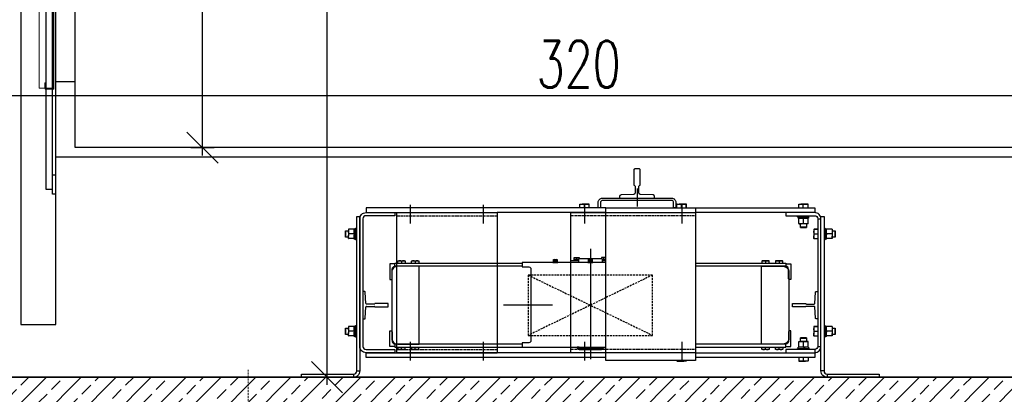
# Model space of a CAD drawing. Header units: millimetres. Extents: x -1096 to 3960, y -1899 to 666.
# Tile 19 of 75: x -382 to -129, y -55 to 41. Entities that reach past the tile are written whole.
import ezdxf
from ezdxf import colors
from ezdxf.entities.mleader import LeaderData, LeaderLine
from ezdxf.math import Vec2, Vec3

# ---------------------------------------------------------------- set-up
doc = ezdxf.new("R2010")
doc.units = ezdxf.units.MM
for name, pattern in [('HIDDENX2', [0.75, 0.5, -0.25]), ('ICAD_ISO03W100', [30, 12, -18]), ('ICAD_ISO10W100', [18.5, 12, -3, 0.5, -3])]:
    doc.linetypes.add(name, pattern=pattern)
doc.layers.add('A-KOMENTWYM - DETAL', color=30, linetype='Continuous', lineweight=5)
doc.layers.add('A-OPIS_det.', color=2, linetype='Continuous', lineweight=13)
for name, color, linetype in [('A-opis', 7, 'Continuous'), ('A-widok', 41, 'Continuous'), ('A-winda', 12, 'Continuous'), ('A-ściany', 140, 'Continuous')]:
    doc.layers.add(name, color=color, linetype=linetype)
doc.styles.add('Arch-Dim', font='romans.shx', dxfattribs={"width": 0.75})
doc.styles.add('TXT', font='romans.shx', dxfattribs={"width": 0.7})
doc.dimstyles.new('1-50', dxfattribs={"dimtxt": 12, "dimasz": 8, "dimexe": 3, "dimexo": 0, "dimgap": 2, "dimtad": 1, "dimrnd": 0.5, "dimzin": 12, "dimdsep": 46, "dimtxsty": 'TXT', "dimblk": 'OBLIQUE', "dimcen": 0.125, "dimdle": 2, "dimclrd": 256, "dimclre": 256, "dimclrt": 7, "dimazin": 0, "dimtfac": 1, "dimtix": 1, "dimtmove": 1, "dimatfit": 2, "dimfxl": 3, "dimfxlon": 1, "dimtvp": 10, "dimtolj": 1, "dimtzin": 0, "dimarcsym": 0})

# ---------------------------------------------------------------- blocks, each defined once
blk = doc.blocks.new('_Oblique')
at = {"color": 0, "linetype": 'ByBlock', "lineweight": -2}
blk.add_line((-0.5, -0.5), (0.5, 0.5), dxfattribs=at)
blk = doc.blocks.new('*D1596')
at = {"layer": 'A-KOMENTWYM - DETAL', "lineweight": -2}
for p, q in [((93.26, -202), (93.26, -48)), ((90.26, -50), (96.26, -50)), ((90.26, -200), (96.26, -200))]:
    blk.add_line(p, q, dxfattribs=at)
at = {"layer": 'Defpoints', "color": 0}
for p in [(60.5, -50), (93.26, -50), (60.5, -200)]:
    blk.add_point(p, dxfattribs=at)
at = {"layer": 'A-KOMENTWYM - DETAL', "lineweight": -2, "xscale": 8, "yscale": 8, "zscale": 8}
for p, rotation in [((93.26, -50), 90), ((93.26, -200), 270)]:
    blk.add_blockref('_Oblique', p, dxfattribs=dict(at, rotation=rotation))
at = {"layer": 'A-KOMENTWYM - DETAL', "color": 7, "insert": (85.26, -125), "char_height": 12, "attachment_point": 5, "rotation": 90, "style": 'TXT'}
blk.add_mtext('\\A1;150', dxfattribs=at)
blk = doc.blocks.new('_Dot')
at = {"color": 0, "linetype": 'ByBlock', "lineweight": -2}
blk.add_line((-0.5, 0), (-1, 0), dxfattribs=at)
at = {"color": 0, "linetype": 'ByBlock', "const_width": 0.5}
blk.add_lwpolyline([(-0.25, 0, 1), (0.25, 0, 1)], format="xyb", close=True, dxfattribs=at)
blk = doc.blocks.new('*D1511')
at = {"layer": 'A-KOMENTWYM - DETAL', "lineweight": -2}
for p, q in [((-398.5, 24.42), (-398.5, 18.42)), ((-78.5, 24.42), (-78.5, 18.42)), ((-400.5, 21.42), (-76.5, 21.42))]:
    blk.add_line(p, q, dxfattribs=at)
at = {"layer": 'Defpoints', "color": 0}
for p in [(-398.5, 178), (-78.5, 178), (-78.5, 21.42)]:
    blk.add_point(p, dxfattribs=at)
at = {"layer": 'A-KOMENTWYM - DETAL', "lineweight": -2, "xscale": 8, "yscale": 8, "zscale": 8, "rotation": 180}
blk.add_blockref('_Oblique', (-398.5, 21.42), dxfattribs=at)
at = {"layer": 'A-KOMENTWYM - DETAL', "lineweight": -2, "xscale": 8, "yscale": 8, "zscale": 8}
blk.add_blockref('_Oblique', (-78.5, 21.42), dxfattribs=at)
at = {"layer": 'A-KOMENTWYM - DETAL', "color": 7, "insert": (-238.5, 29.42), "char_height": 12, "attachment_point": 5, "style": 'TXT'}
blk.add_mtext('\\A1;320', dxfattribs=at)
blk = doc.blocks.new('*D1512')
at = {"layer": 'A-KOMENTWYM - DETAL', "lineweight": -2}
for p, q in [((-303.22, -53), (-303.22, 180)), ((-306.22, 178), (-300.22, 178)), ((-306.22, -51), (-300.22, -51))]:
    blk.add_line(p, q, dxfattribs=at)
at = {"layer": 'Defpoints', "color": 0}
for p in [(-398.5, 178), (-303.22, 178), (-398.5, -51)]:
    blk.add_point(p, dxfattribs=at)
at = {"layer": 'A-KOMENTWYM - DETAL', "lineweight": -2, "xscale": 8, "yscale": 8, "zscale": 8}
for p, rotation in [((-303.22, 178), 90), ((-303.22, -51), 270)]:
    blk.add_blockref('_Oblique', p, dxfattribs=dict(at, rotation=rotation))
at = {"layer": 'A-KOMENTWYM - DETAL', "color": 7, "insert": (-311.22, 63.5), "char_height": 12, "attachment_point": 5, "rotation": 90, "style": 'TXT'}
blk.add_mtext('\\A1;229', dxfattribs=at)
blk = doc.blocks.new('szyb-szkło_150-parter2')
at = {"layer": 'A-winda'}
h = blk.add_hatch(dxfattribs=at)
h.set_pattern_fill('ANSI31', color=256, scale=0.025, angle=180, style=0)
h.set_pattern_definition([(135, (2037.14049, -134.62791), (0.0561266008, 0.0561266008), [])])
h.paths.add_polyline_path([(195.85, -251.5), (196.36, -251.5), (196.36, -251.3), (195.85, -251.3)])
at = {"layer": 'A-ściany', "transparency": 33554687}
h = blk.add_hatch(dxfattribs=at)
h.set_pattern_fill('ANSI33-METRIC', color=14)
h.set_pattern_definition([(45, (428.5, -207.997), (-4.49013, 4.49013), []), (45, (432.99, -207.997), (-4.49013, 4.49013), [3.175, -1.5875])])
h.paths.add_polyline_path([(350, -196), (350, -259), (30, -259), (30, -196), (8, -196), (8, -281), (372, -281), (372, -196)])
at = {"layer": 'A-widok', "transparency": 33554679}
blk.add_lwpolyline([(30, -30), (30, -259), (350, -259), (350, -30)], close=True, dxfattribs=at)
at = {"layer": 'A-winda'}
for p, q in [((46.5, -60.5), (46.5, -245.5)), ((52.973, -68.055), (52.973, -210.707)), ((54.673, -210.707), (54.673, -72)), ((55.5, -245.5), (55.5, -72)), ((55.5, -183), (60.5, -183)), ((54.673, -210.461), (54.673, -205.461)), ((54.673, -212), (54.673, -207)), ((54.673, -207), (55.5, -207)), ((52.973, -210.707), (54.673, -210.707)), ((55.5, -212), (54.673, -212)), ((190.276, -215.5), (190.276, -214.568)), ((190.301, -214.5), (190.864, -214.5)), ((192.063, -214.5), (190.864, -214.5)), ((191.451, -215.5), (191.451, -214.568)), ((192.699, -214.5), (192.063, -214.5)), ((192.675, -215.5), (192.675, -214.568)), ((192.7, -214.5), (192.701, -214.5)), ((192.724, -215.5), (192.724, -214.568)), ((205, -213), (205, -214)), ((215.276, -215.5), (215.276, -214.568)), ((215.301, -214.5), (215.864, -214.5)), ((217.063, -214.5), (215.864, -214.5)), ((216.451, -215.5), (216.451, -214.568)), ((217.699, -214.5), (217.063, -214.5)), ((217.675, -215.5), (217.675, -214.568)), ((217.7, -214.5), (217.701, -214.5)), ((217.724, -215.5), (217.724, -214.568)), ((246.576, -215.5), (246.576, -214.568)), ((246.601, -214.5), (247.164, -214.5)), ((248.363, -214.5), (247.164, -214.5)), ((247.751, -215.5), (247.751, -214.568)), ((248.999, -214.5), (248.363, -214.5)), ((248.975, -215.5), (248.975, -214.568)), ((249, -214.5), (249.001, -214.5)), ((249.024, -215.5), (249.024, -214.568)), ((197, -215.5), (169, -215.5)), ((197, -216.7), (169, -216.7)), ((246.3, -217.8), (246.3, -217.5)), ((246.3, -217.8), (249.3, -217.8)), ((246.48, -218.12), (246.48, -217.8)), ((246.48, -218.12), (247.553, -218.12)), ((246.6, -218.17), (247.2, -218.12)), ((246.6, -218.12), (246.6, -218.17)), ((246.6, -219.55), (246.6, -218.17)), ((247.2, -219.6), (246.6, -219.55)), ((246.6, -219.55), (246.6, -219.6)), ((246.6, -219.6), (247.2, -219.6)), ((247, -220.45), (247, -219.6)), ((247.2, -218.12), (247.8, -218.17)), ((247.8, -219.55), (247.2, -219.6)), ((248.4, -219.6), (247.2, -219.6)), ((247.553, -218.12), (247.553, -217.8)), ((247.553, -218.12), (247.599, -218.12)), ((247.745, -218.12), (247.599, -218.12)), ((247.73, -218.12), (247.73, -217.8)), ((247.73, -218.12), (249.12, -218.12)), ((247.8, -218.17), (248.4, -218.12)), ((247.8, -219.55), (247.8, -218.17)), ((248.4, -219.6), (247.8, -219.55)), ((248.4, -218.12), (249, -218.17)), ((249, -219.55), (248.4, -219.6)), ((249, -219.6), (248.4, -219.6)), ((248.6, -219.6), (248.6, -220.45)), ((249, -218.17), (249, -218.12)), ((249, -219.55), (249, -218.17)), ((249, -219.6), (249, -219.55)), ((249.12, -217.8), (249.12, -218.12)), ((251.5, -218.3), (252.3, -218.3)), ((130, -221.45), (130.05, -221.4)), ((130, -221.45), (130, -222.95)), ((130.05, -221.4), (130.8, -221.4)), ((130.05, -221.401), (130.05, -221.4)), ((130.05, -223), (130.05, -221.401)), ((130.8, -221.6), (130.85, -221)), ((130.85, -221), (130.8, -221)), ((130.8, -221), (130.8, -221.6)), ((130.85, -222.2), (130.8, -221.6)), ((130.8, -221.6), (130.8, -222.8)), ((130.8, -222.8), (130.85, -222.2)), ((130.85, -223.4), (130.8, -222.8)), ((130.8, -223.4), (130.8, -222.8)), ((132.23, -221), (130.85, -221)), ((132.23, -222.2), (130.85, -222.2)), ((132.23, -221), (132.28, -221.6)), ((132.28, -221), (132.23, -221)), ((132.28, -221.6), (132.23, -222.2)), ((132.23, -222.2), (132.28, -222.8)), ((132.28, -222.8), (132.23, -223.4)), ((132.28, -220.88), (132.6, -220.88)), ((132.28, -222.27), (132.28, -220.88)), ((132.28, -222.255), (132.28, -222.402)), ((132.6, -222.27), (132.28, -222.27)), ((132.28, -222.447), (132.28, -222.402)), ((132.6, -222.447), (132.28, -222.447)), ((132.28, -223.52), (132.28, -222.447)), ((132.6, -220.7), (132.9, -220.7)), ((132.6, -223.7), (132.6, -220.7)), ((247.05, -220.5), (247, -220.45)), ((248.6, -220.45), (247, -220.45)), ((247.05, -220.5), (248.55, -220.5)), ((248.6, -220.45), (248.55, -220.5)), ((250.5, -221), (250.5, -220.999)), ((250.5, -221.001), (250.5, -221.637)), ((250.5, -221.637), (250.5, -222.836)), ((250.5, -223.399), (250.5, -222.836)), ((251.5, -220.976), (250.568, -220.976)), ((251.5, -221.025), (250.568, -221.025)), ((251.5, -222.249), (250.568, -222.249)), ((253.1, -220.7), (253.4, -220.7)), ((253.4, -223.7), (253.4, -220.7)), ((253.4, -220.88), (253.72, -220.88)), ((253.72, -222.27), (253.4, -222.27)), ((253.72, -222.447), (253.4, -222.447)), ((253.72, -222.27), (253.72, -220.88)), ((253.72, -221.6), (253.77, -221)), ((253.77, -221), (253.72, -221)), ((253.77, -222.2), (253.72, -221.6)), ((253.72, -222.8), (253.77, -222.2)), ((253.72, -222.255), (253.72, -222.402)), ((253.72, -222.447), (253.72, -222.402)), ((253.72, -223.52), (253.72, -222.447)), ((253.77, -223.4), (253.72, -222.8)), ((255.15, -221), (253.77, -221)), ((255.15, -222.2), (253.77, -222.2)), ((255.15, -221), (255.2, -221.6)), ((255.2, -221), (255.15, -221)), ((255.2, -221.6), (255.15, -222.2)), ((255.15, -222.2), (255.2, -222.8)), ((255.2, -222.8), (255.15, -223.4)), ((255.2, -221), (255.2, -221.6)), ((255.2, -221.4), (255.95, -221.4)), ((255.2, -221.6), (255.2, -222.8)), ((255.2, -223.4), (255.2, -222.8)), ((255.95, -221.4), (256, -221.45)), ((255.95, -221.4), (255.95, -223)), ((256, -222.95), (256, -221.45)), ((130.05, -223), (130, -222.95)), ((130.8, -223), (130.05, -223)), ((130.8, -223.4), (130.85, -223.4)), ((132.23, -223.4), (130.85, -223.4)), ((132.23, -223.4), (132.28, -223.4)), ((132.6, -223.52), (132.28, -223.52)), ((132.9, -223.7), (132.6, -223.7)), ((251.5, -223.424), (250.568, -223.424)), ((253.4, -223.7), (253.1, -223.7)), ((253.72, -223.52), (253.4, -223.52)), ((253.72, -223.4), (253.77, -223.4)), ((255.15, -223.4), (253.77, -223.4)), ((255.15, -223.4), (255.2, -223.4)), ((255.95, -223), (255.2, -223)), ((256, -222.95), (255.95, -223)), ((193, -226), (193, -254.4)), ((144.45, -229.212), (144.45, -229.7)), ((147.95, -229.212), (147.95, -229.7)), ((184, -228.859), (184, -229.2)), ((189.5, -228.8), (189.5, -228.327)), ((196, -228.6), (190, -228.6)), ((193, -228.859), (193, -229.2)), ((193, -230.25), (193, -250.75)), ((196.5, -228.8), (196.5, -228.327)), ((238.05, -229.212), (238.05, -229.7)), ((241.55, -229.212), (241.55, -229.7)), ((46.5, -245.5), (55.5, -245.5)), ((130, -246.45), (130.05, -246.4)), ((130, -246.45), (130, -247.95)), ((130.05, -248), (130, -247.95)), ((130.05, -246.4), (130.8, -246.4)), ((130.05, -246.401), (130.05, -246.4)), ((130.05, -248), (130.05, -246.401)), ((130.8, -248), (130.05, -248)), ((130.8, -246.6), (130.85, -246)), ((130.85, -246), (130.8, -246)), ((130.8, -246), (130.8, -246.6)), ((130.85, -247.2), (130.8, -246.6)), ((130.8, -246.6), (130.8, -247.8)), ((130.8, -247.8), (130.85, -247.2)), ((130.85, -248.4), (130.8, -247.8)), ((130.8, -248.4), (130.8, -247.8)), ((132.23, -246), (130.85, -246)), ((132.23, -247.2), (130.85, -247.2)), ((132.23, -246), (132.28, -246.6)), ((132.28, -246), (132.23, -246)), ((132.28, -246.6), (132.23, -247.2)), ((132.23, -247.2), (132.28, -247.8)), ((132.28, -247.8), (132.23, -248.4)), ((132.28, -245.88), (132.6, -245.88)), ((132.28, -247.27), (132.28, -245.88)), ((132.28, -247.255), (132.28, -247.402)), ((132.6, -247.27), (132.28, -247.27)), ((132.28, -247.447), (132.28, -247.402)), ((132.6, -247.447), (132.28, -247.447)), ((132.28, -248.52), (132.28, -247.447)), ((132.6, -245.7), (132.9, -245.7)), ((132.6, -248.7), (132.6, -245.7)), ((250.5, -246), (250.5, -245.999)), ((250.5, -246.001), (250.5, -246.637)), ((250.5, -246.637), (250.5, -247.836)), ((250.5, -248.399), (250.5, -247.836)), ((251.5, -245.976), (250.568, -245.976)), ((251.5, -246.025), (250.568, -246.025)), ((251.5, -247.249), (250.568, -247.249)), ((253.1, -245.7), (253.4, -245.7)), ((253.4, -248.7), (253.4, -245.7)), ((253.4, -245.88), (253.72, -245.88)), ((253.72, -247.27), (253.4, -247.27)), ((253.72, -247.447), (253.4, -247.447)), ((253.72, -247.27), (253.72, -245.88)), ((253.72, -246.6), (253.77, -246)), ((253.77, -246), (253.72, -246)), ((253.77, -247.2), (253.72, -246.6)), ((253.72, -247.8), (253.77, -247.2)), ((253.72, -247.255), (253.72, -247.402)), ((253.72, -247.447), (253.72, -247.402)), ((253.72, -248.52), (253.72, -247.447)), ((253.77, -248.4), (253.72, -247.8)), ((255.15, -246), (253.77, -246)), ((255.15, -247.2), (253.77, -247.2)), ((255.15, -246), (255.2, -246.6)), ((255.2, -246), (255.15, -246)), ((255.2, -246.6), (255.15, -247.2)), ((255.15, -247.2), (255.2, -247.8)), ((255.2, -247.8), (255.15, -248.4)), ((255.2, -246), (255.2, -246.6)), ((255.2, -246.4), (255.95, -246.4)), ((255.2, -246.6), (255.2, -247.8)), ((255.2, -248.4), (255.2, -247.8)), ((255.95, -248), (255.2, -248)), ((255.95, -246.4), (256, -246.45)), ((255.95, -246.4), (255.95, -248)), ((256, -247.95), (255.95, -248)), ((256, -247.95), (256, -246.45)), ((130.8, -248.4), (130.85, -248.4)), ((132.23, -248.4), (130.85, -248.4)), ((132.23, -248.4), (132.28, -248.4)), ((132.6, -248.52), (132.28, -248.52)), ((132.9, -248.7), (132.6, -248.7)), ((246.6, -249.85), (247.2, -249.8)), ((246.6, -249.8), (246.6, -249.85)), ((246.6, -249.8), (247.2, -249.8)), ((246.6, -251.23), (246.6, -249.85)), ((247, -248.95), (247.05, -248.9)), ((247, -249.8), (247, -248.95)), ((247, -248.95), (248.599, -248.95)), ((248.55, -248.9), (247.05, -248.9)), ((247.2, -249.8), (247.8, -249.85)), ((248.4, -249.8), (247.2, -249.8)), ((247.8, -249.85), (248.4, -249.8)), ((247.8, -251.23), (247.8, -249.85)), ((248.4, -249.8), (249, -249.85)), ((249, -249.8), (248.4, -249.8)), ((248.55, -248.9), (248.6, -248.95)), ((248.599, -248.95), (248.6, -248.95)), ((248.6, -248.95), (248.6, -249.8)), ((249, -249.85), (249, -249.8)), ((249, -251.23), (249, -249.85)), ((251.5, -248.424), (250.568, -248.424)), ((253.4, -248.7), (253.1, -248.7)), ((253.72, -248.52), (253.4, -248.52)), ((253.72, -248.4), (253.77, -248.4)), ((255.15, -248.4), (253.77, -248.4)), ((255.15, -248.4), (255.2, -248.4)), ((144.45, -251.788), (144.45, -251.3)), ((147.95, -251.788), (147.95, -251.3)), ((197, -252.7), (169, -252.7)), ((196, -251.8), (190, -251.8)), ((190.15, -251.3), (190.15, -251.515)), ((195.85, -251.3), (195.85, -251.515)), ((238.05, -251.788), (238.05, -251.3)), ((241.55, -251.788), (241.55, -251.3)), ((246.3, -251.9), (246.3, -251.6)), ((246.3, -251.6), (249.3, -251.6)), ((246.48, -251.6), (246.48, -251.28)), ((247.87, -251.28), (246.48, -251.28)), ((247.2, -251.28), (246.6, -251.23)), ((246.6, -251.23), (246.6, -251.28)), ((247.8, -251.23), (247.2, -251.28)), ((248.4, -251.28), (247.8, -251.23)), ((248.001, -251.28), (247.855, -251.28)), ((247.87, -251.28), (247.87, -251.6)), ((248.047, -251.28), (248.001, -251.28)), ((248.047, -251.28), (248.047, -251.6)), ((249.12, -251.28), (248.047, -251.28)), ((249, -251.23), (248.4, -251.28)), ((249, -251.28), (249, -251.23)), ((249.12, -251.28), (249.12, -251.6)), ((249.3, -251.6), (249.3, -251.9)), ((250.7, -251.9), (250.7, -252.7)), ((251.5, -251.1), (252.3, -251.1)), ((197, -253.9), (169, -253.9)), ((215.276, -254.7), (215.276, -254.832)), ((215.3, -254.9), (215.299, -254.9)), ((215.3, -254.9), (215.864, -254.9)), ((215.864, -254.9), (217.063, -254.9)), ((216.451, -254.7), (216.451, -254.832)), ((217.699, -254.9), (217.063, -254.9)), ((217.675, -254.7), (217.675, -254.832)), ((217.701, -254.897), (217.699, -254.9)), ((217.701, -254.9), (217.7, -254.9)), ((246.576, -253.9), (246.576, -254.832)), ((246.6, -254.9), (246.599, -254.9)), ((246.6, -254.9), (247.164, -254.9)), ((247.164, -254.9), (248.363, -254.9)), ((247.751, -253.9), (247.751, -254.832)), ((248.999, -254.9), (248.363, -254.9)), ((248.975, -253.9), (248.975, -254.832)), ((249.001, -254.897), (248.999, -254.9)), ((249.001, -254.9), (249, -254.9)), ((132.1, -258.2), (132.1, -259)), ((132.9, -257.4), (133.7, -257.4)), ((253.1, -257.4), (252.3, -257.4)), ((253.9, -258.2), (253.9, -259))]:
    blk.add_line(p, q, dxfattribs=at)
at = {"layer": 'A-winda', "linetype": 'Continuous', "lineweight": 15}
for p, q in [((51.22, -123.2), (51.22, -184.76)), ((54.825, -184.76), (54.825, -123.2)), ((54.88, -184.88), (54.88, -123.12)), ((55, -123), (55, -185)), ((51.22, -184.76), (52.7, -184.76)), ((52.7, -183.37), (53.02, -183.37)), ((52.7, -184.76), (52.7, -183.37)), ((52.8, -185), (52.8, -183.8)), ((52.8, -183.8), (52.92, -183.8)), ((52.92, -183.8), (52.92, -184.88)), ((53.02, -183.37), (53.02, -184.76)), ((53.02, -184.76), (54.825, -184.76)), ((55, -185), (52.8, -185)), ((52.92, -184.88), (54.88, -184.88))]:
    blk.add_line(p, q, dxfattribs=at)
at = {"layer": 'A-winda', "linetype": 'ICAD_ISO10W100', "ltscale": 0.5}
blk.add_line((205, -210.5), (205, -215.1), dxfattribs=at)
blk.add_line((205, -210.5), (205, -215.1), dxfattribs=at)
at = {"layer": 'A-winda', "linetype": 'ICAD_ISO10W100'}
for p, q in [((146.7, -219.5), (146.7, -214.7)), ((165.5, -219.5), (165.5, -214.7)), ((191.5, -214.7), (191.5, -219.5)), ((216.5, -214.7), (216.5, -219.5)), ((146.7, -254.7), (146.7, -249.9)), ((165.5, -254.7), (165.5, -249.9)), ((191.5, -249.9), (191.5, -254.7)), ((216.5, -249.9), (216.5, -254.7))]:
    blk.add_line(p, q, dxfattribs=at)
at = {"layer": 'A-winda', "linetype": 'HIDDENX2', "ltscale": 0.5}
for p, q in [((143.2, -217.5), (169, -217.5)), ((220, -217.5), (188, -217.5)), ((143.2, -251.9), (169, -251.9)), ((220, -251.9), (188, -251.9))]:
    blk.add_line(p, q, dxfattribs=at)
at = {"layer": 'A-winda', "linetype": 'HIDDENX2'}
for p, q in [((177, -232.75), (209, -248.25)), ((209, -232.75), (177, -248.25))]:
    blk.add_line(p, q, dxfattribs=at)
at = {"layer": 'A-winda', "ltscale": 0.5}
blk.add_line((183.273, -240.5), (170.653, -240.5), dxfattribs=at)
at = {"layer": 'A-winda'}
for points in [[(325.5, -63), (325.5, -202.5), (55.5, -202.5), (55.5, -47.5)], [(60.5, -200), (60.5, -50), (320.5, -50), (320.5, -63)], [(320.5, -183), (320.5, -200), (60.5, -200), (60.5, -200)], [(132.9, -254.7), (132.9, -217.7), (133.7, -217.7), (133.7, -254.7)], [(169, -215.5), (135.3, -215.5), (135.3, -216.7), (169, -216.7)], [(143.2, -252.7), (143.2, -216.7), (169, -216.7), (169, -252.7), (143.2, -252.7), (143.2, -252.7)], [(197, -252.7), (188, -252.7), (188, -216.7), (197, -216.7)], [(197, -216.7), (220, -216.7), (220, -252.7), (197, -252.7)], [(220, -215.5), (250.7, -215.5), (250.7, -216.7), (220, -216.7)], [(175.5, -230.5), (142.75, -230.5), (142.75, -229.7), (175.5, -229.7)], [(143.5, -229.7), (143.5, -229.212), (143.548, -229.1), (145.353, -229.1), (145.4, -229.212), (145.4, -229.7)], [(147, -229.7), (147, -229.212), (147.048, -229.1), (148.853, -229.1), (148.9, -229.212), (148.9, -229.7)], [(190, -229.5), (188, -229.5), (188, -229), (190, -229)], [(190, -229), (188.81, -229), (188.81, -228.8), (190, -228.8)], [(190, -228.8), (188.85, -228.8), (188.85, -228.25), (190.15, -228.25), (190.15, -228.5)], [(190, -229.5), (190, -228.6), (190.1, -228.5), (195.9, -228.5), (196, -228.6), (196, -229.5)], [(197, -228.25), (195.85, -228.25), (195.85, -228.5)], [(196, -228.8), (197, -228.8)], [(197, -228.8), (196, -228.8)], [(196, -229), (197, -229)], [(196, -229), (197, -229)], [(197, -229.5), (196, -229.5)], [(220, -229.7), (243.25, -229.7), (243.25, -230.5), (220, -230.5)], [(239, -229.7), (239, -229.212), (238.952, -229.1), (237.147, -229.1), (237.1, -229.212), (237.1, -229.7)], [(242.5, -229.7), (242.5, -229.212), (242.452, -229.1), (240.647, -229.1), (240.6, -229.212), (240.6, -229.7)], [(175.5, -250.5), (142.75, -250.5), (142.75, -251.3), (197, -251.3)], [(220, -251.3), (243.25, -251.3), (243.25, -250.5), (220, -250.5)], [(169, -253.9), (135.3, -253.9), (135.3, -252.7), (169, -252.7)], [(143.5, -251.3), (143.5, -251.788), (143.548, -251.9), (145.353, -251.9), (145.4, -251.788), (145.4, -251.3)], [(147, -251.3), (147, -251.788), (147.048, -251.9), (148.853, -251.9), (148.9, -251.788), (148.9, -251.3)], [(220, -252.7), (250.7, -252.7), (250.7, -253.9), (220, -253.9)], [(239, -251.3), (239, -251.788), (238.952, -251.9), (237.147, -251.9), (237.1, -251.788), (237.1, -251.3)], [(242.5, -251.3), (242.5, -251.788), (242.452, -251.9), (240.647, -251.9), (240.6, -251.788), (240.6, -251.3)]]:
    blk.add_lwpolyline(points, dxfattribs=at)
for points in [[(205, -205.5), (204.4, -205.5, 0.4142136), (204.2, -205.7), (204.2, -209.7), (204.25, -209.7, -0.4142136), (204.55, -210), (204.55, -211.619, -0.3998342), (204.17, -212.019), (200.88, -212.181, 0.3998342), (200.5, -212.581), (200.5, -213), (205, -213), (209.5, -213), (209.5, -212.581, 0.3998342), (209.12, -212.181), (205.83, -212.019, -0.3998342), (205.45, -211.619), (205.45, -210, -0.4142136), (205.75, -209.7), (205.8, -209.7), (205.8, -205.7, 0.4142136), (205.6, -205.5)], [(205, -205.5), (204.4, -205.5, 0.4142136), (204.2, -205.7), (204.2, -209.7), (204.25, -209.7, -0.4142136), (204.55, -210), (204.55, -211.619, -0.3998342), (204.17, -212.019), (200.88, -212.181, 0.3998342), (200.5, -212.581), (200.5, -213), (205, -213), (209.5, -213), (209.5, -212.581, 0.3998342), (209.12, -212.181), (205.83, -212.019, -0.3998342), (205.45, -211.619), (205.45, -210, -0.4142136), (205.75, -209.7), (205.8, -209.7), (205.8, -205.7, 0.4142136), (205.6, -205.5)], [(213.9, -213, -0.4142136), (215, -214.1), (215, -215.5), (214.4, -215.5), (214.4, -214.1, 0.4142136), (213.9, -213.6), (196.1, -213.6, 0.4142136), (195.6, -214.1), (195.6, -215.5), (195.5, -215.5), (195, -215.5), (195, -214.1, -0.4142136), (196.1, -213)], [(142.7, -252.7), (135.3, -252.7, -0.4142136), (133.7, -251.1), (133.7, -218.3, -0.4142136), (135.3, -216.7), (142.7, -216.7), (142.7, -217.5), (135.3, -217.5, 0.4142136), (134.5, -218.3), (134.5, -251.1, 0.4142136), (135.3, -251.9), (142.7, -251.9)], [(243.3, -252.7), (250.7, -252.7, 0.4142136), (252.3, -251.1), (252.3, -218.3, 0.4142136), (250.7, -216.7), (243.3, -216.7), (243.3, -217.5), (250.7, -217.5, -0.4142136), (251.5, -218.3), (251.5, -251.1, -0.4142136), (250.7, -251.9), (243.3, -251.9)], [(267.3, -259), (253.9, -259, -0.4142136), (252.3, -257.4), (252.3, -217.7), (253.1, -217.7), (253.1, -257.4, 0.4142136), (253.9, -258.2), (267.3, -258.2)], [(148.95, -230.5), (143.45, -230.5, 0.4142136), (141.95, -232), (141.95, -249, 0.4142136), (143.45, -250.5), (148.95, -250.5)], [(237.05, -230.5), (242.55, -230.5, -0.4142136), (244.05, -232), (244.05, -249, -0.4142136), (242.55, -250.5), (237.05, -250.5)], [(245, -240.5), (245, -240.05), (248.4, -240.05), (248.4, -240.05, 0.4142136), (248.55, -240.2), (250.559, -240.2, 0.3960475), (250.709, -240.059), (250.891, -237.141, -0.3960475), (251.041, -237), (251.5, -237), (251.5, -240.5), (251.5, -244), (251.041, -244, -0.3960475), (250.891, -243.859), (250.709, -240.941, 0.3960475), (250.559, -240.8), (248.55, -240.8, 0.4142136), (248.4, -240.95), (248.4, -240.95), (245, -240.95)]]:
    blk.add_lwpolyline(points, format="xyb", close=True, dxfattribs=at)
for points in [[(197, -215.5), (220, -215.5), (220, -254.7), (197, -254.7)], [(184.625, -229.5), (184.625, -229.34), (183.375, -229.34), (183.375, -229.5)], [(184.5, -229.2), (183.5, -229.2), (183.5, -228.8), (184.5, -228.8)], [(184.489, -229.2), (183.511, -229.2), (183.511, -229.34), (184.489, -229.34)], [(193.625, -229.5), (193.625, -229.34), (192.375, -229.34), (192.375, -229.5)], [(193.5, -229.2), (192.5, -229.2), (192.5, -228.8), (193.5, -228.8)], [(193.489, -229.2), (192.511, -229.2), (192.511, -229.34), (193.489, -229.34)], [(190.15, -251.3), (189.64, -251.3), (189.64, -251.5), (190.15, -251.5)], [(190.1, -251.9), (195.9, -251.9), (196, -251.8), (196, -251.515), (190, -251.515), (190, -251.8)], [(195.85, -251.3), (196.36, -251.3), (196.36, -251.5), (195.85, -251.5)]]:
    blk.add_lwpolyline(points, close=True, dxfattribs=at)
for points in [[(142.75, -229.9), (141.45, -229.9), (141.45, -233.9), (141.7, -233.9, 0.4142136), (142.05, -233.55), (142.05, -231.2, -0.4142136), (142.75, -230.5)], [(145.4, -229.212, 0.2363678), (144.45, -229.212, 0.2363678), (143.5, -229.212)], [(148.9, -229.212, 0.2363678), (147.95, -229.212, 0.2363678), (147, -229.212)], [(197, -229.5), (175.5, -229.5), (175.5, -230.65), (177.2, -230.65, -0.4142136), (177.7, -231.15), (177.7, -249.65, -0.4142136), (177.2, -250.15), (175.5, -250.15), (175.5, -251.3), (197, -251.3)], [(184.5, -228.859, 0.2363678), (184, -228.859, 0.2363678), (183.5, -228.859)], [(188.85, -228.327, -0.2363678), (189.5, -228.327, -0.2363678), (190.15, -228.327, -0.2153434)], [(193.5, -228.859, 0.2363678), (193, -228.859, 0.2363678), (192.5, -228.859)], [(197, -228.271, 0.1787942), (196.5, -228.327, 0.2363678), (195.85, -228.327)], [(237.1, -229.212, -0.2363678), (238.05, -229.212, -0.2363678), (239, -229.212)], [(240.6, -229.212, -0.2363678), (241.55, -229.212, -0.2363678), (242.5, -229.212)], [(243.25, -229.9), (244.55, -229.9), (244.55, -233.9), (244.3, -233.9, -0.4142136), (243.95, -233.55), (243.95, -231.2, 0.4142136), (243.25, -230.5)], [(142.75, -251.1), (141.45, -251.1), (141.45, -247.1), (141.7, -247.1, -0.4142136), (142.05, -247.45), (142.05, -249.8, 0.4142136), (142.75, -250.5)], [(243.25, -251.1), (244.55, -251.1), (244.55, -247.1), (244.3, -247.1, 0.4142136), (243.95, -247.45), (243.95, -249.8, -0.4142136), (243.25, -250.5)], [(145.4, -251.788, -0.2363678), (144.45, -251.788, -0.2363678), (143.5, -251.788)], [(148.9, -251.788, -0.2363678), (147.95, -251.788, -0.2363678), (147, -251.788)], [(237.1, -251.788, 0.2363678), (238.05, -251.788, 0.2363678), (239, -251.788)], [(240.6, -251.788, 0.2363678), (241.55, -251.788, 0.2363678), (242.5, -251.788)], [(133.7, -254.7), (133.7, -257.4, -0.4142136), (132.1, -259), (118.7, -259), (118.7, -258.2), (132.1, -258.2, 0.4142136), (132.9, -257.4), (132.9, -254.7)]]:
    blk.add_lwpolyline(points, format="xyb", dxfattribs=at)
at = {"layer": 'A-winda', "linetype": 'HIDDENX2'}
blk.add_lwpolyline([(177, -232.75), (177, -248.25), (209, -248.25), (209, -232.75)], close=True, dxfattribs=at)
at = {"layer": 'A-winda', "linetype": 'ICAD_ISO03W100', "ltscale": 0.3}
blk.add_lwpolyline([(141, -240.5), (141, -240.05), (137.6, -240.05), (137.6, -240.05, -0.4142136), (137.45, -240.2), (135.441, -240.2, -0.3960475), (135.291, -240.059), (135.109, -237.141, 0.3960475), (134.959, -237), (134.5, -237), (134.5, -240.5), (134.5, -244), (134.959, -244, 0.3960475), (135.109, -243.859), (135.291, -240.941, -0.3960475), (135.441, -240.8), (137.45, -240.8, -0.4142136), (137.6, -240.95), (137.6, -240.95), (141, -240.95)], format="xyb", close=True, dxfattribs=at)
at = {"layer": 'A-winda'}
for points, knots in [([(190.276, -214.568), (190.373, -214.548), (190.568, -214.51), (190.765, -214.503), (190.864, -214.5)], [0, 0, 0, 0, 0.4981141, 1, 1, 1, 1]), ([(190.301, -214.5), (190.297, -214.503), (190.289, -214.51), (190.281, -214.544), (190.277, -214.565), (190.276, -214.568)], [0, 0, 0, 0, 0.4722548, 0.9483754, 1, 1, 1, 1]), ([(190.864, -214.5), (190.962, -214.503), (191.159, -214.51), (191.353, -214.548), (191.451, -214.568)], [0, 0, 0, 0, 0.4977803, 1, 1, 1, 1]), ([(191.451, -214.568), (191.552, -214.548), (191.754, -214.51), (191.96, -214.503), (192.063, -214.5)], [0, 0, 0, 0, 0.498113, 1, 1, 1, 1]), ([(192.063, -214.5), (192.165, -214.503), (192.37, -214.51), (192.573, -214.548), (192.675, -214.568)], [0, 0, 0, 0, 0.4977815, 1, 1, 1, 1]), ([(192.675, -214.568), (192.675, -214.565), (192.679, -214.544), (192.688, -214.51), (192.695, -214.503), (192.699, -214.5)], [0, 0, 0, 0, 0.0516288, 0.5241459, 1, 1, 1, 1]), ([(192.699, -214.5), (192.706, -214.508), (192.714, -214.519), (192.722, -214.559), (192.724, -214.568)], [0, 0, 0, 0, 0.7913376, 1, 1, 1, 1]), ([(215.276, -214.568), (215.373, -214.548), (215.568, -214.51), (215.765, -214.503), (215.864, -214.5)], [0, 0, 0, 0, 0.4981141, 1, 1, 1, 1]), ([(215.301, -214.5), (215.297, -214.503), (215.289, -214.51), (215.281, -214.544), (215.277, -214.565), (215.276, -214.568)], [0, 0, 0, 0, 0.4722548, 0.9483754, 1, 1, 1, 1]), ([(215.864, -214.5), (215.962, -214.503), (216.159, -214.51), (216.353, -214.548), (216.451, -214.568)], [0, 0, 0, 0, 0.4977803, 1, 1, 1, 1]), ([(216.451, -214.568), (216.552, -214.548), (216.754, -214.51), (216.96, -214.503), (217.063, -214.5)], [0, 0, 0, 0, 0.498113, 1, 1, 1, 1]), ([(217.063, -214.5), (217.165, -214.503), (217.37, -214.51), (217.573, -214.548), (217.675, -214.568)], [0, 0, 0, 0, 0.4977815, 1, 1, 1, 1]), ([(217.675, -214.568), (217.675, -214.565), (217.679, -214.544), (217.688, -214.51), (217.695, -214.503), (217.699, -214.5)], [0, 0, 0, 0, 0.0516288, 0.5241459, 1, 1, 1, 1]), ([(217.699, -214.5), (217.706, -214.508), (217.714, -214.519), (217.722, -214.559), (217.724, -214.568)], [0, 0, 0, 0, 0.7913376, 1, 1, 1, 1]), ([(246.576, -214.568), (246.673, -214.548), (246.868, -214.51), (247.065, -214.503), (247.164, -214.5)], [0, 0, 0, 0, 0.4981141, 1, 1, 1, 1]), ([(246.601, -214.5), (246.597, -214.503), (246.589, -214.51), (246.581, -214.544), (246.577, -214.565), (246.576, -214.568)], [0, 0, 0, 0, 0.4722548, 0.9483754, 1, 1, 1, 1]), ([(247.164, -214.5), (247.262, -214.503), (247.459, -214.51), (247.653, -214.548), (247.751, -214.568)], [0, 0, 0, 0, 0.4977803, 1, 1, 1, 1]), ([(247.751, -214.568), (247.852, -214.548), (248.054, -214.51), (248.26, -214.503), (248.363, -214.5)], [0, 0, 0, 0, 0.498113, 1, 1, 1, 1]), ([(248.363, -214.5), (248.465, -214.503), (248.67, -214.51), (248.873, -214.548), (248.975, -214.568)], [0, 0, 0, 0, 0.4977815, 1, 1, 1, 1]), ([(248.975, -214.568), (248.975, -214.565), (248.979, -214.544), (248.988, -214.51), (248.995, -214.503), (248.999, -214.5)], [0, 0, 0, 0, 0.0516288, 0.5241459, 1, 1, 1, 1]), ([(248.999, -214.5), (249.006, -214.508), (249.014, -214.519), (249.022, -214.559), (249.024, -214.568)], [0, 0, 0, 0, 0.7913376, 1, 1, 1, 1]), ([(250.5, -221.001), (250.508, -220.994), (250.519, -220.986), (250.559, -220.978), (250.568, -220.976)], [0, 0, 0, 0, 0.7913376, 1, 1, 1, 1]), ([(250.568, -221.025), (250.565, -221.025), (250.544, -221.021), (250.51, -221.012), (250.503, -221.005), (250.5, -221.001)], [0, 0, 0, 0, 0.0516265, 0.5241459, 1, 1, 1, 1]), ([(250.5, -221.637), (250.503, -221.535), (250.51, -221.33), (250.548, -221.127), (250.568, -221.025)], [0, 0, 0, 0, 0.49778062, 1, 1, 1, 1]), ([(250.568, -222.249), (250.548, -222.148), (250.51, -221.946), (250.503, -221.74), (250.5, -221.637)], [0, 0, 0, 0, 0.49811367, 1, 1, 1, 1]), ([(250.5, -222.836), (250.503, -222.738), (250.51, -222.541), (250.548, -222.347), (250.568, -222.249)], [0, 0, 0, 0, 0.4977806, 1, 1, 1, 1]), ([(250.568, -223.424), (250.548, -223.327), (250.51, -223.132), (250.503, -222.935), (250.5, -222.836)], [0, 0, 0, 0, 0.4981121, 1, 1, 1, 1]), ([(250.5, -223.399), (250.503, -223.403), (250.51, -223.411), (250.544, -223.419), (250.565, -223.423), (250.568, -223.424)], [0, 0, 0, 0, 0.4722527, 0.9483735, 1, 1, 1, 1]), ([(250.5, -246.001), (250.508, -245.994), (250.519, -245.986), (250.559, -245.978), (250.568, -245.976)], [0, 0, 0, 0, 0.7913371, 1, 1, 1, 1]), ([(250.568, -246.025), (250.565, -246.025), (250.544, -246.021), (250.51, -246.012), (250.503, -246.005), (250.5, -246.001)], [0, 0, 0, 0, 0.0516284, 0.5241479, 1, 1, 1, 1]), ([(250.5, -246.637), (250.503, -246.535), (250.51, -246.33), (250.548, -246.127), (250.568, -246.025)], [0, 0, 0, 0, 0.4977806, 1, 1, 1, 1]), ([(250.568, -247.249), (250.548, -247.148), (250.51, -246.946), (250.503, -246.74), (250.5, -246.637)], [0, 0, 0, 0, 0.49811317, 1, 1, 1, 1]), ([(250.5, -247.836), (250.503, -247.738), (250.51, -247.541), (250.548, -247.347), (250.568, -247.249)], [0, 0, 0, 0, 0.4977817, 1, 1, 1, 1]), ([(250.568, -248.424), (250.548, -248.327), (250.51, -248.132), (250.503, -247.935), (250.5, -247.836)], [0, 0, 0, 0, 0.4981124, 1, 1, 1, 1]), ([(250.5, -248.399), (250.503, -248.403), (250.51, -248.411), (250.544, -248.419), (250.565, -248.423), (250.568, -248.424)], [0, 0, 0, 0, 0.47225175, 0.94837149, 1, 1, 1, 1]), ([(215.864, -254.9), (215.765, -254.897), (215.568, -254.89), (215.374, -254.852), (215.276, -254.832)], [0, 0, 0, 0, 0.4977794, 1, 1, 1, 1]), ([(215.276, -254.832), (215.277, -254.835), (215.281, -254.856), (215.289, -254.889), (215.296, -254.895), (215.299, -254.898)], [0, 0, 0, 0, 0.0549777, 0.5581444, 1, 1, 1, 1]), ([(216.451, -254.832), (216.354, -254.852), (216.16, -254.89), (215.962, -254.897), (215.864, -254.9)], [0, 0, 0, 0, 0.49811114, 1, 1, 1, 1]), ([(217.063, -254.9), (216.961, -254.897), (216.755, -254.89), (216.553, -254.852), (216.451, -254.832)], [0, 0, 0, 0, 0.4977824, 1, 1, 1, 1]), ([(217.675, -254.832), (217.574, -254.852), (217.371, -254.89), (217.166, -254.897), (217.063, -254.9)], [0, 0, 0, 0, 0.49811324, 1, 1, 1, 1]), ([(217.699, -254.9), (217.695, -254.897), (217.688, -254.89), (217.679, -254.856), (217.675, -254.835), (217.675, -254.832)], [0, 0, 0, 0, 0.4722548, 0.9483712, 1, 1, 1, 1]), ([(247.164, -254.9), (247.065, -254.897), (246.868, -254.89), (246.674, -254.852), (246.576, -254.832)], [0, 0, 0, 0, 0.49777961, 1, 1, 1, 1]), ([(246.576, -254.832), (246.577, -254.835), (246.581, -254.856), (246.589, -254.889), (246.596, -254.895), (246.599, -254.898)], [0, 0, 0, 0, 0.05497323, 0.55814438, 1, 1, 1, 1]), ([(247.751, -254.832), (247.654, -254.852), (247.46, -254.89), (247.262, -254.897), (247.164, -254.9)], [0, 0, 0, 0, 0.4981134, 1, 1, 1, 1]), ([(248.363, -254.9), (248.261, -254.897), (248.055, -254.89), (247.853, -254.852), (247.751, -254.832)], [0, 0, 0, 0, 0.4977793, 1, 1, 1, 1]), ([(248.975, -254.832), (248.874, -254.852), (248.671, -254.89), (248.466, -254.897), (248.363, -254.9)], [0, 0, 0, 0, 0.4981128, 1, 1, 1, 1]), ([(248.999, -254.9), (248.995, -254.897), (248.988, -254.89), (248.979, -254.856), (248.975, -254.835), (248.975, -254.832)], [0, 0, 0, 0, 0.4722548, 0.94837122, 1, 1, 1, 1])]:
    blk.add_open_spline(points, degree=3, knots=knots, dxfattribs=at)
at = {"layer": 'A-ściany'}
blk.add_lwpolyline([(350, -196), (350, -259), (30, -259), (30, -196), (8, -196), (8, -281), (372, -281), (372, -196)], close=True, dxfattribs=at)
at = {"layer": 'A-KOMENTWYM - DETAL'}
dim = blk.add_linear_dim(base=(93.256, -50), p1=(60.5, -200), p2=(60.5, -50), angle=90, dimstyle='1-50', override={"dimtxt": 12}, dxfattribs=at)
dim.commit()
dim.dimension.update_dxf_attribs({"geometry": '*D1596', "text_midpoint": (85.256, -125)})

msp = doc.modelspace()

# ---------------------------------------------------------------- linework, layer by layer
at = {"layer": 'A-OPIS_det.', "linetype": 'HIDDENX2'}
msp.add_line((-323.5, -102.076), (-323.5, -49.079), dxfattribs=at)

# ---------------------------------------------------------------- block references
msp.add_blockref('szyb-szkło_150-parter2', (-428.5, 207.997))

# ---------------------------------------------------------------- dimensions: what is measured, and where the dimension line sits
at = {"layer": 'A-KOMENTWYM - DETAL'}
dim = msp.add_linear_dim(base=(-303.221, 177.997), p1=(-398.5, -51.003), p2=(-398.5, 177.997), angle=90, dimstyle='1-50', override={"dimtxt": 12}, dxfattribs=at)
dim.commit()
dim.dimension.update_dxf_attribs({"geometry": '*D1512', "text_midpoint": (-311.221, 63.497)})
dim = msp.add_linear_dim(base=(-78.5, 21.419), p1=(-398.5, 177.997), p2=(-78.5, 177.997), dimstyle='1-50', override={"dimtxt": 12}, dxfattribs=at)
dim.commit()
dim.dimension.update_dxf_attribs({"geometry": '*D1511', "text_midpoint": (-238.5, 29.419)})

# ---------------------------------------------------------------- leaders
at = {"layer": 'A-opis'}
ml = msp.add_multileader_mtext('Standard', dxfattribs=at)
ml.set_content('\\pxql,t4;osłona wejścia do dźwigu: szklane ścianki', color=256, style='Arch-Dim')
ml.set_leader_properties(color=30)
ml.set_arrow_properties(name='DOT')
ml.build(insert=Vec2(0, 0))
ml.multileader.update_dxf_attribs({"text_left_attachment_type": 6, "text_right_attachment_type": 6, "dogleg_length": 2, "arrow_head_size": 5})
ctx = ml.context
ctx.base_point, ctx.char_height, ctx.arrow_head_size, ctx.landing_gap_size, ctx.plane_origin, ctx.plane_x_axis, ctx.plane_y_axis = Vec3(-479.465, -145.464), 12, 5, 0.2, Vec3(260.566, 3910.696), Vec3(-1, 0), Vec3(0, -1)
ctx.left_attachment, ctx.right_attachment = 6, 6
notes = []
notes.append((ctx, [(0, (1, 1, 0), (-481.465, -145.464), (1, 0), 2, [(1, [(-519.731, 199.632), (-502.655, -74.393)], 0, [])])]))
ctx.mtext.insert, ctx.mtext.width = Vec3(-479.265, -129.504), 172.91403
ml = msp.add_multileader_mtext('Standard', dxfattribs=at)
ml.set_content('\\pxt4;obudowy EI120', color=256, style='Arch-Dim')
ml.set_leader_properties(color=30)
ml.set_arrow_properties(name='DOT')
ml.build(insert=Vec2(0, 0))
ml.multileader.update_dxf_attribs({"text_left_attachment_type": 6, "text_right_attachment_type": 6, "dogleg_length": 2, "arrow_head_size": 5})
ctx = ml.context
ctx.base_point, ctx.char_height, ctx.arrow_head_size, ctx.landing_gap_size, ctx.plane_origin, ctx.plane_y_axis = Vec3(-249.131, 51.459), 12, 5, 0.2, Vec3(-583.693, 4340.868), Vec3(0, -1)
ctx.left_attachment, ctx.right_attachment, ctx.text_align_type = 6, 6, 2
notes.append((ctx, [(0, (1, 1, 0), (-146.291, 51.459), (-1, 0), 2, [(0, [(-47.298, 14), (-60.31, 154.245)], 0, [])])]))
ctx.mtext.insert, ctx.mtext.width, ctx.mtext.alignment = Vec3(-148.491, 67.419), 200, 3
for ctx, leaders in notes:
    for number, flags, end, landing, length, lines in leaders:
        leader = LeaderData()
        leader.index, (leader.has_last_leader_line, leader.has_dogleg_vector, leader.attachment_direction) = number, flags
        leader.last_leader_point, leader.dogleg_vector, leader.dogleg_length = Vec3(end), Vec3(landing), length
        for number, points, colour, breaks in lines:
            line = LeaderLine()
            line.index, line.vertices, line.color, line.breaks = number, Vec3.list(points), colors.encode_raw_color(colour), breaks
            leader.lines.append(line)
        ctx.leaders.append(leader)

doc.saveas('drawing.dxf')
